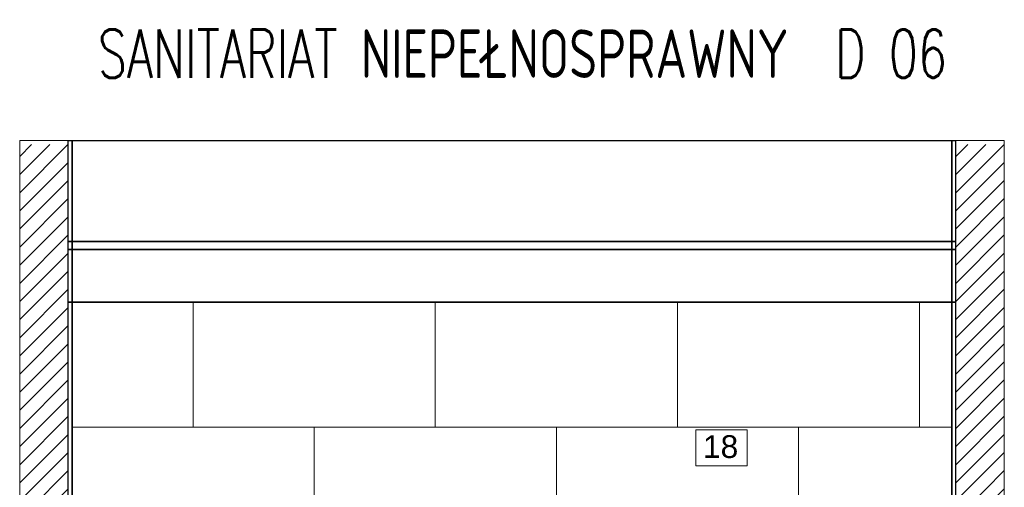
# Model space of a CAD drawing. Header units: millimetres. Extents: x 15214 to 140083, y -437840 to -79279.
# Tile 31 of 64: x 36103 to 36347, y -197814 to -197699. Entities that reach past the tile are written whole.
import ezdxf
from ezdxf.enums import TextEntityAlignment as Align

# ---------------------------------------------------------------- set-up
doc = ezdxf.new("R2010")
doc.units = ezdxf.units.MM
for name, color, linetype, lineweight in [('0-ZABUDOWA GK-MDF', 54, 'Continuous', 35), ('0_LEGENDA', 253, 'Continuous', 13), ('1_POSADZKA PODZIAŁY', 151, 'Continuous', 0), ('Hatch', 4, 'Continuous', 5), ('Istn-sciany', 3, 'Continuous', 30), ('Opis_pom', 9, 'Continuous', 18), ('Sciany', 2, 'Continuous', 35), ('WYMIAROWANIE', 1, 'Continuous', 13)]:
    doc.layers.add(name, color=color, linetype=linetype, lineweight=lineweight)
doc.styles.add('ROMANS07', font='arial.ttf')
doc.styles.add('TXT', font='simplex.shx')

msp = doc.modelspace()

# ---------------------------------------------------------------- hatches: boundary and pattern name
at = {"layer": 'Hatch'}
h = msp.add_hatch(dxfattribs=at)
h.set_pattern_fill('ANSI31', color=256)
h.set_pattern_definition([(45, (-23963.6685, -3365.9778), (-2.24506403, 2.24506403), [])])
h.paths.add_polyline_path([(36102.89886, -198005.56612), (36114.89886, -198005.56612), (36114.89886, -197729.56612), (36102.89886, -197729.56612)])
h = msp.add_hatch(dxfattribs=at)
h.set_pattern_fill('ANSI31', color=256)
h.set_pattern_definition([(45, (-23731.6685, -3365.9778), (-2.24506403, 2.24506403), [])])
h.paths.add_polyline_path([(36334.89886, -198005.56612), (36346.89886, -198005.56612), (36346.89886, -197729.56612), (36334.89886, -197729.56612)])

# ---------------------------------------------------------------- linework, layer by layer
at = {"layer": '0-ZABUDOWA GK-MDF'}
for points in [[(36114.89886, -197753.56612), (36334.89886, -197753.56612)], [(36114.89886, -197755.56612), (36334.89886, -197755.56612)]]:
    msp.add_lwpolyline(points, dxfattribs=at)
at = {"layer": '0_LEGENDA', "color": 7}
msp.add_lwpolyline([(36270.42935, -197800.21569), (36283.17905, -197800.21569), (36283.17905, -197809.14196), (36270.42935, -197809.14196)], dxfattribs=at)
msp.add_lwpolyline([(36270.42935, -197809.14196), (36283.17905, -197809.14196), (36283.17905, -197800.21569), (36270.42935, -197800.21569)], close=True, dxfattribs=at)
at = {"layer": '1_POSADZKA PODZIAŁY', "linetype": 'Continuous'}
msp.add_lwpolyline([(36115.89886, -197768.56612), (36333.89886, -197768.56612), (36333.89886, -198005.56612), (36115.89886, -198005.56612)], close=True, dxfattribs=at)
for points in [[(36145.89886, -197799.56612), (36145.89886, -197768.56612)], [(36205.89886, -197799.56612), (36205.89886, -197768.56612)], [(36265.89886, -197799.56612), (36265.89886, -197768.56612)], [(36325.89886, -197799.56612), (36325.89886, -197768.56612)], [(36115.89886, -197799.56612), (36333.89886, -197799.56612)], [(36175.89886, -197830.56612), (36175.89886, -197799.56612)], [(36235.89886, -197830.56612), (36235.89886, -197799.56612)], [(36295.89886, -197830.56612), (36295.89886, -197799.56612)]]:
    msp.add_lwpolyline(points, dxfattribs=at)
at = {"layer": 'Istn-sciany'}
for points in [[(36114.89886, -197728.56612), (36334.89886, -197728.56612)], [(36114.89886, -198005.56612), (36114.89886, -197728.56612)], [(36334.89886, -198005.56612), (36334.89886, -197728.56612)]]:
    msp.add_lwpolyline(points, dxfattribs=at)
at = {"layer": 'Sciany'}
for points in [[(36115.89886, -198005.56612), (36115.89886, -197728.56612)], [(36333.89886, -198005.56612), (36333.89886, -197728.56612)], [(36114.89886, -197768.56612), (36334.89886, -197768.56612)], [(36114.89886, -197768.56612), (36329.89886, -197768.56612)]]:
    msp.add_lwpolyline(points, dxfattribs=at)
at = {"layer": 'WYMIAROWANIE'}
for points in [[(36102.89886, -198005.56612), (36114.89886, -198005.56612), (36114.89886, -197728.56612), (36102.89886, -197728.56612)], [(36334.89886, -198005.56612), (36346.89886, -198005.56612), (36346.89886, -197728.56612), (36334.89886, -197728.56612)]]:
    msp.add_lwpolyline(points, close=True, dxfattribs=at)

# ---------------------------------------------------------------- texts
at = {"layer": '0_LEGENDA', "color": 7, "insert": (36280.96736, -197801.54823), "char_height": 7.5, "width": 10.9940302, "attachment_point": 3, "style": 'ROMANS07'}
msp.add_mtext('{\\fArial|b0|i0|c162|p34;\\H0.75x;1\\fArial|b0|i0|c238|p34;8}', dxfattribs=at)
at = {"layer": 'Opis_pom', "ltscale": 0.7, "style": 'TXT', "width": 0.7}
msp.add_text('SANITARIAT NIEPEŁNOSPRAWNY  D 06', height=12, dxfattribs=at).set_placement((36227.48501, -197713.07972), align=Align.CENTER)

doc.saveas('drawing.dxf')
